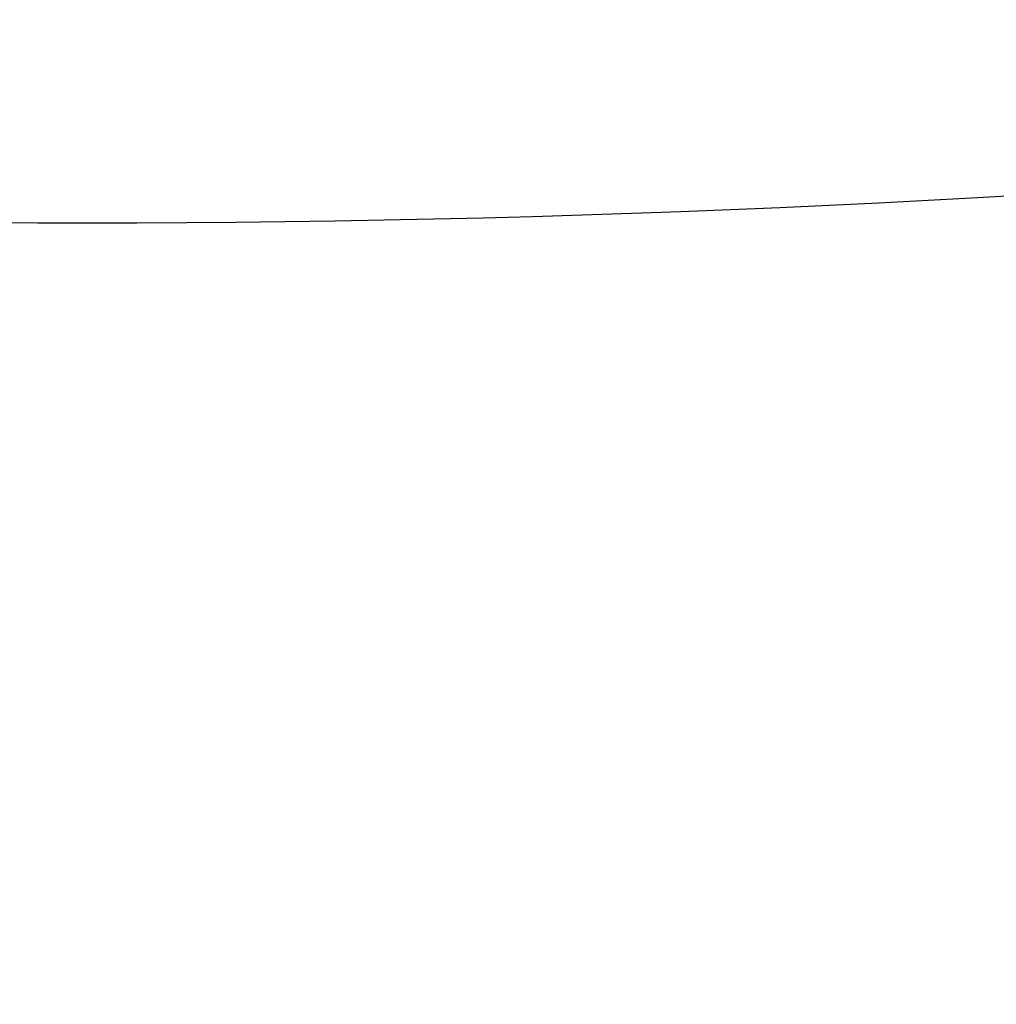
# Model space of a CAD drawing. Header units: millimetres. Extents: x -284 to 284, y 0 to 805.
# Tile 137 of 162: x -252.729 to -252.549, y 289.595 to 289.778. Entities that reach past the tile are written whole.
import ezdxf

# ---------------------------------------------------------------- set-up
doc = ezdxf.new("R2010")
doc.units = ezdxf.units.MM
doc.header["$MEASUREMENT"] = 0
doc.layers.add('Default', color=18, linetype='Continuous', true_color=0x000000)

msp = doc.modelspace()

# ---------------------------------------------------------------- linework, layer by layer
at = {"layer": 'Default'}
msp.add_open_spline([(0, 326.92868, 270.57304), (-38.16272, 326.92868, 270.57304), (-75.05549, 326.5366, 267.29467), (-123.62832, 325.34225, 257.30817), (-138.69802, 324.84265, 253.13078), (-165.7832, 323.63424, 243.0267), (-177.79193, 322.92575, 237.10265), (-195.14929, 321.51796, 225.3315), (-201.44777, 320.8677, 219.89435), (-212.60969, 319.47049, 208.21167), (-217.50433, 318.72502, 201.97843), (-230.49275, 316.35739, 182.18159), (-236.84797, 314.59596, 167.45339), (-246.06391, 310.61817, 134.19328), (-248.91252, 308.40258, 115.6677), (-251.40836, 304.66489, 84.41506), (-251.94531, 303.35007, 73.42131), (-252.59761, 300.5676, 50.15575), (-252.71273, 299.09809, 37.86851), (-252.71272, 296.37506, 15.09995), (-252.52087, 295.23535, 5.57031), (-251.73755, 293.01863, -12.96475), (-251.14604, 291.94292, -21.95919), (-248.7529, 288.82109, -48.06228), (-246.3313, 286.88071, -64.28672), (-239.77099, 283.30986, -94.14423), (-235.63333, 281.68002, -107.77211), (-225.63229, 278.74888, -132.28075), (-219.77017, 277.44791, -143.15881), (-208.94627, 275.6179, -158.46031), (-204.4965, 274.98247, -163.7735), (-197.46585, 274.09781, -171.17056), (-195.06143, 273.81397, -173.54382), (-190.15803, 273.26574, -178.12782), (-187.66124, 273.00237, -180.33), (-174.77512, 271.73786, -190.90315), (-163.1877, 270.8935, -197.96323), (-133.00667, 269.53357, -209.33426), (-114.38046, 269.01944, -213.63318), (-66.18609, 268.33593, -219.34825), (-36.60433, 268.16657, -220.76441), (-0.00197, 268.16656, -220.76447)], degree=3, knots=[0, 0, 0, 0, 87.733913, 87.733913, 131.600869, 131.600869, 175.467825, 175.467825, 207.267879, 207.267879, 239.067932, 239.067932, 302.668039, 302.668039, 366.268146, 366.268146, 398.068199, 398.068199, 429.868253, 429.868253, 453.917398, 453.917398, 477.966543, 477.966543, 526.064833, 526.064833, 574.163123, 574.163123, 622.261412, 622.261412, 651.81662, 651.81662, 666.594224, 666.594224, 681.371828, 681.371828, 740.482243, 740.482243, 799.592658, 799.592658, 858.702012, 858.702012, 858.702012, 858.702012], dxfattribs=at)
at = {"layer": 'Default', "extrusion": (0.090657, -0.118261, -0.988836)}
msp.add_open_spline([(-255.66334, 292.33241, -31.31854), (-255.57046, 291.55909, -31.21754), (-255.15844, 290.83211, -31.09282), (-253.92876, 289.88131, -30.86637), (-253.11868, 289.66335, -30.76603), (-251.56542, 289.86535, -30.64779), (-250.83181, 290.28408, -30.63061), (-249.86485, 291.52055, -30.68983), (-249.63745, 292.33069, -30.76587), (-249.73033, 293.10401, -30.86688)], degree=3, knots=[9.695565, 9.695565, 9.695565, 9.695565, 12.119457, 12.119457, 14.543348, 14.543348, 16.967239, 16.967239, 19.391131, 19.391131, 19.391131, 19.391131], dxfattribs=at)

doc.saveas('drawing.dxf')
